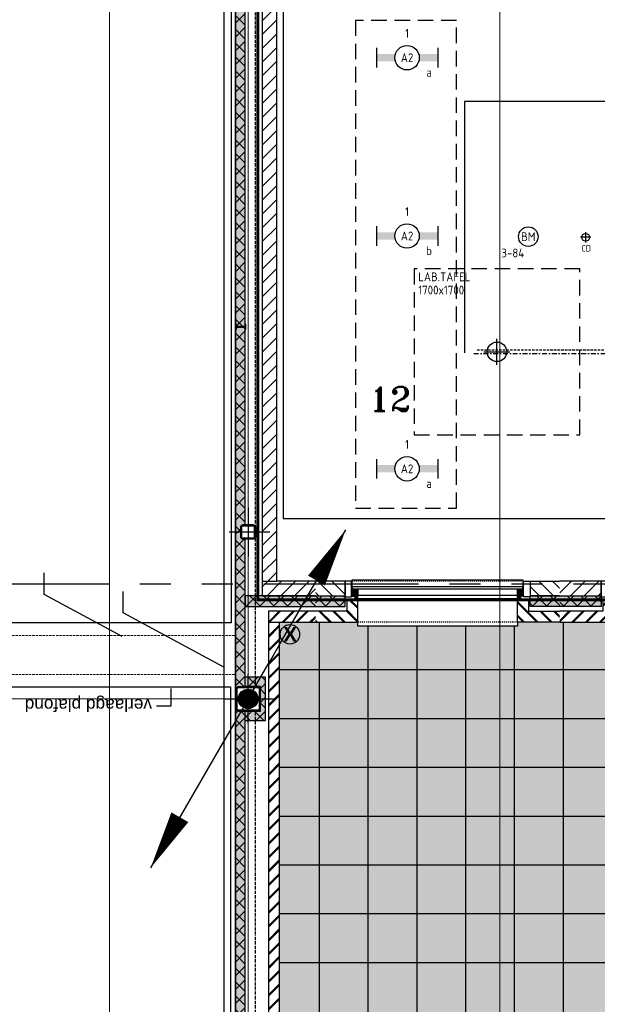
# Model space of a CAD drawing. Header units: millimetres. Extents: x -38031 to 110605, y -30229 to 92226.
# Tile 45 of 194: x -4922 to 999, y 24967 to 35052. Entities that reach past the tile are written whole.
import ezdxf
from ezdxf.enums import TextEntityAlignment as Align

# ---------------------------------------------------------------- set-up
doc = ezdxf.new("R2010")
doc.units = ezdxf.units.MM
doc.header["$LTSCALE"] = 50
doc.set_wipeout_variables(frame=1)
for name, pattern in [('DASHDOTX2', [2, 1, -0.5, 0, -0.5]), ('DASHED', [0.75, 0.5, -0.25]), ('HIDDEN', [9.525, 6.35, -3.175]), ('HIDDEN2', [4.7625, 3.175, -1.5875]), ('PHANTOM', [63.5, 31.75, -6.35, 6.35, -6.35, 6.35, -6.35]), ('STYLE_01', [0.41664, 0.20828, -0.20836]), ('STYLE_02', [0.694425, 0.48607, -0.208355]), ('STYLE_07', [1.875, 0.625, -0.20828, 0.625, -0.20836, 0.06943, -0.13893])]:
    doc.linetypes.add(name, pattern=pattern)
for name, color, linetype in [('AL$1A---_ALGEMEEN', 8, 'Continuous'), ('AL------_MAATV', 200, 'Continuous'), ('AL------_SPARING', 2, 'Continuous'), ('AM$1A---_ARCERING', 8, 'Continuous'), ('AT$1A---_TEKST018', 8, 'Continuous'), ('AT$1A---_TEKST100', 8, 'Continuous'), ('BOUWKUNDIG', 8, 'Continuous'), ('brandscheiding', 5, 'HIDDEN'), ('EB6511--_ATTRIB', 2, 'Continuous'), ('EL6121--', 3, 'Continuous'), ('EL6311--', 3, 'Continuous'), ('EL6511--', 3, 'Continuous'), ('inrichting lab tafels (binas)', 8, 'Continuous'), ('Kastenscheiding', 4, 'PHANTOM'), ('LICHT_TEXT018', 1, 'Continuous'), ('ln-elec -24', 1, 'Continuous'), ('ln-elec220', 7, 'Continuous'), ('ln-elec~~24', 3, 'Continuous'), ('ln-zone31', 7, 'Continuous')]:
    doc.layers.add(name, color=color, linetype=linetype)
doc.layers.add('stramien', color=1, linetype='Continuous', lineweight=15)
doc.styles.add('Arial', font='ARIAL.TTF')
doc.styles.add('Arial (bold)', font='ARIALBD.TTF')
doc.styles.add('BURO-018', font='iso.shx', dxfattribs={"height": 90})
doc.styles.add('ROMANT', font='romant', dxfattribs={"height": 250})
pattern_1 = [(135, (0, 0), (1.41421356, 1.41421356), []), (45, (5.9868, -5.9868), (1.41421356, -1.41421356), [])]
pattern_2 = [(45, (0, 0), (70.7107, -70.7107), []), (45, (7.07, -7.07), (70.7107, -70.7107), [])]
pattern_3 = [(135, (0, 0), (70.7107, 70.7107), []), (45, (299.34, -299.34), (70.7107, -70.7107), [])]
pattern_4 = [(45, (0, 0), (70.7107, -70.7107), [])]
pattern_5 = [(45, (0, 0), (1.41421356, -1.41421356), [])]
pattern_6 = [(45, (0, 0), (1.41421356, -1.41421356), []), (45, (0.1414, -0.1414), (1.41421356, -1.41421356), [])]

# ---------------------------------------------------------------- blocks, each defined once
blk = doc.blocks.new('1115B6630')
at = {"color": 0}
for p, q in [((-6.3, 2), (-6.3, -2)), ((6.3, 2), (6.3, -2))]:
    blk.add_line(p, q, dxfattribs=at)
at = {"color": 0, "linetype": 'Continuous'}
blk.add_circle((0, 0), 2.5, dxfattribs=at)
at = {"color": 0}
for points in [[(-2.5, 0.75), (-6.3, 0.75), (-2.5, -0.75), (-6.3, -0.75)], [(2.5, 0.75), (6.3, 0.75), (2.5, -0.75), (6.3, -0.75)]]:
    blk.add_solid(points, dxfattribs=at)
at = {"color": 0, "linetype": 'Continuous', "style": 'BURO-018'}
for tag, p in [('E_GKAST', (0, 8)), ('E_GROEP', (0, 5)), ('E_SGROEP', (4.5, 5)), ('E_ARMCODE', (0, 0)), ('E_SLET', (4.5, -3))]:
    blk.add_attdef(tag, text='', height=1.8, dxfattribs=at).set_placement(p, align=Align.MIDDLE)
blk = doc.blocks.new('E00170')
at = {"color": 0, "linetype": 'Continuous'}
for q in [(5, 8.66), (-5, -8.66)]:
    blk.add_line((0, 0), q, dxfattribs=at)
for points in [[(5, 8.66, 0, 1, 0), (3.5, 6.062, 1, 1, 0)], [(-5, -8.66, 0, 1, 0), (-3.5, -6.062, 1, 1, 0)]]:
    blk.add_lwpolyline(points, format="xyseb", dxfattribs=at)
at = {"color": 0, "const_width": 0.5}
blk.add_lwpolyline([(-0.25, 0, 1), (0.25, 0, 1)], format="xyb", close=True, dxfattribs=at)
at = {"color": 0, "linetype": 'Continuous'}
blk.add_circle((0, 0), 0.5, dxfattribs=at)
blk = doc.blocks.new('Centraaldoos')
at = {"color": 1, "linetype": 'Continuous'}
for p, q in [((-2, 0), (2, 0)), ((0, -2), (0, 2))]:
    blk.add_line(p, q, dxfattribs=at)
at = {"color": 0, "linetype": 'Continuous'}
blk.add_circle((0, 0), 1.5, dxfattribs=at)
at = {"color": 0, "linetype": 'Continuous', "style": 'BURO-018'}
blk.add_attdef('AL_POSNR', text='', height=1.8, dxfattribs=at).set_placement((0, 3), align=Align.CENTER)
at = {"color": 0, "linetype": 'Continuous', "style": 'BURO-018', "flags": 1}
blk.add_attdef('AL_OMS', (0, 0), '', height=1.8, dxfattribs=at)
at = {"layer": 'AL------_MAATV', "style": 'BURO-018'}
blk.add_text('CD', height=2.531, rotation=180, dxfattribs=at).set_placement((1.61, 5.48))
blk = doc.blocks.new('SparingRond1')
at = {"color": 1, "linetype": 'Continuous'}
for p, q in [((0, -2), (0, 2)), ((-2, 0), (2, 0))]:
    blk.add_line(p, q, dxfattribs=at)
at = {"color": 0, "linetype": 'Continuous'}
blk.add_circle((0, 0), 1.5, dxfattribs=at)
at = {"color": 0, "linetype": 'Continuous', "style": 'BURO-018'}
blk.add_attdef('AL_POSNR', text='', height=1.8, dxfattribs=at).set_placement((0, 3), align=Align.CENTER)
at = {"color": 0, "linetype": 'Continuous', "style": 'BURO-018', "flags": 1}
blk.add_attdef('AL_OMS', (0, 0), '', height=1.8, dxfattribs=at)
blk = doc.blocks.new('E00123')
at = {"color": 0, "linetype": 'Continuous'}
blk.add_circle((0, 0), 2, dxfattribs=at)
at = {"color": 0, "linetype": 'Continuous', "style": 'BURO-018'}
for tag, p in [('E_TEXT1', (0, 4.5)), ('E_TEXT2', (0, 0))]:
    blk.add_attdef(tag, text='', height=1.8, dxfattribs=at).set_placement(p, align=Align.MIDDLE)
at = {"color": 0, "linetype": 'Continuous', "style": 'BURO-018', "flags": 1}
blk.add_attdef('E_MATCODE', (0, 0), '', height=1.8, dxfattribs=at)
blk = doc.blocks.new('Group-18')
at = {"layer": 'AL$1A---_ALGEMEEN', "color": 9}
for p, q in [((-58213.5, 305), (-58213.5, -11665)), ((-57713.5, 305), (-57713.5, -11665)), ((-57213.5, 305), (-57213.5, -11665)), ((-56713.5, 305), (-56713.5, -11665)), ((-56213.5, 305), (-56213.5, -11665)), ((-55713.5, 305), (-55713.5, -11665)), ((-58621, -180), (-46806, -180)), ((-58621, -680), (-46806, -680)), ((-58621, -1180), (-46806, -1180)), ((-58621, -1680), (-46806, -1680)), ((-58621, -2180), (-46806, -2180)), ((-58621, -2680), (-46806, -2680)), ((-58621, -3180), (-46806, -3180))]:
    blk.add_line(p, q, dxfattribs=at)
blk.add_solid([(-58621, -11665), (-58621, 305), (-46806, -11665), (-46806, 305)], dxfattribs=at)
blk = doc.blocks.new('zijdetail kozijn 2kops')
at = {"color": 0}
blk.add_wipeout([(-63, 420), (-130, 420), (-130, 262), (-63, 262)], dxfattribs=at).dxf.layer = 'AL$1A---_ALGEMEEN'
at = {"layer": 'AM$1A---_ARCERING', "linetype": 'Continuous', "lineweight": 0}
blk.add_hatch(color=256, dxfattribs=at).paths.add_polyline_path([(-54, 338), (-54, 366), (-56, 366), (-56, 266), (-31, 266), (-31, 243), (0, 243), (0, 338), (-22, 338)])
at = {"layer": 'AL$1A---_ALGEMEEN', "color": 0}
for points in [[(-63, 420), (-130, 420), (-130, 262), (-63, 262)], [(-54, 338), (-54, 366), (-56, 366), (-56, 266), (-31, 266), (-31, 243), (0, 243), (0, 338), (-22, 338)]]:
    blk.add_lwpolyline(points, close=True, dxfattribs=at)
blk = doc.blocks.new('31x_alu-1e-mk106c-p')
at = {"layer": 'AL$1A---_ALGEMEEN', "color": 0, "linetype": 'STYLE_01'}
blk.add_line((-420, 1700), (-420, -63), dxfattribs=at)
at = {"layer": 'AL$1A---_ALGEMEEN', "color": 0}
blk.add_lwpolyline([(-435, 1693), (-338, 1693), (-338, -56), (-435, -56)], close=True, dxfattribs=at)
at = {"layer": 'AL$1A---_ALGEMEEN', "color": 0, "rotation": 90}
blk.add_blockref('zijdetail kozijn 2kops', (0, 0), dxfattribs=at)
at = {"color": 0}
blk.add_wipeout([(-243, 1637), (40, 1637), (40, 0), (-243, 0)], dxfattribs=at).dxf.layer = 'AL$1A---_ALGEMEEN'
at = {"layer": 'AL$1A---_ALGEMEEN', "color": 0}
blk.add_lwpolyline([(-243, 1637), (40, 1637), (40, 0), (-243, 0)], close=True, dxfattribs=at)
at = {"color": 0}
blk.add_wipeout([(-113, -113), (-113, -434), (0, -434), (0, -113), (0, 0), (-238, 0), (-238, -113), (-114, -113)], dxfattribs=at).dxf.layer = 'AL$1A---_ALGEMEEN'
at = {"layer": 'AM$1A---_ARCERING', "linetype": 'Continuous', "lineweight": 5}
h = blk.add_hatch(dxfattribs=at)
h.set_pattern_fill('BAKSTEEN', color=256, style=0, pattern_type=2)
h.set_pattern_definition(pattern_2)
edge = h.paths.add_edge_path()
edge.add_line((-113, -113), (-113, -434))
edge.add_line((-113, -434), (0, -434))
edge.add_line((0, -434), (0, -113))
edge.add_line((0, -113), (0, 0))
edge.add_line((0, 0), (-238, 0))
edge.add_line((-238, 0), (-238, -113))
edge.add_line((-238, -113), (-114, -113))
at = {"layer": 'AM$1A---_ARCERING', "linetype": 'Continuous', "lineweight": 0}
blk.add_hatch(color=256, dxfattribs=at).paths.add_polyline_path([(-160, -130), (-270, -130), (-270, -434), (-160, -434)])
at = {"layer": 'AM$1A---_ARCERING', "linetype": 'Continuous', "lineweight": 5}
h = blk.add_hatch(dxfattribs=at)
h.set_pattern_fill('ISOLATIE', color=256, style=0, pattern_type=2)
h.set_pattern_definition(pattern_3)
h.paths.add_polyline_path([(-160, -130), (-270, -130), (-270, -434), (-160, -434)])
at = {"layer": 'AL$1A---_ALGEMEEN', "color": 0, "linetype": 'STYLE_01'}
blk.add_line((0, 1637), (0, 0), dxfattribs=at)
at = {"layer": 'AL$1A---_ALGEMEEN', "color": 0}
for p, q in [((-160, -434), (-160, -130)), ((-113, -113), (-113, -434))]:
    blk.add_line(p, q, dxfattribs=at)
at = {"layer": 'AL$1A---_ALGEMEEN', "color": 0, "flags": 128}
for points in [[(0, -434), (0, -113), (0, 0), (-238, 0), (-238, -113), (-114, -113)], [(-160, -130), (-270, -130), (-270, -434)]]:
    blk.add_lwpolyline(points, dxfattribs=at)
at = {"color": 0}
for points in [[(-338, 1637), (-338, 0), (-276, 0), (-276, 1637)], [(-420, -130), (-420, -434), (-270, -434), (-270, -130)]]:
    blk.add_wipeout(points, dxfattribs=at).dxf.layer = 'AL$1A---_ALGEMEEN'
at = {"layer": 'AM$1A---_ARCERING', "linetype": 'Continuous', "lineweight": 5}
h = blk.add_hatch(dxfattribs=at)
h.set_pattern_fill('KALKZANDSTEEN', color=256, style=0, pattern_type=2)
h.set_pattern_definition(pattern_4)
h.paths.add_polyline_path([(-420, -130), (-420, -434), (-270, -434), (-270, -130)])
at = {"layer": 'AL$1A---_ALGEMEEN', "color": 0}
for p, q in [((-366, -54), (-366, 1691)), ((-420, -130), (-420, -434))]:
    blk.add_line(p, q, dxfattribs=at)
blk.add_lwpolyline([(-338, 1637), (-338, 0), (-276, 0), (-276, 1637)], close=True, dxfattribs=at)
at = {"layer": 'AL$1A---_ALGEMEEN', "color": 0, "flags": 128}
blk.add_lwpolyline([(-270, -434), (-270, -130), (-420, -130)], dxfattribs=at)
at = {"color": 0}
blk.add_wipeout([(-113, 1750), (-113, 2071), (0, 2071), (0, 1750), (0, 1637), (-238, 1637), (-238, 1750), (-114, 1750)], dxfattribs=at).dxf.layer = 'AL$1A---_ALGEMEEN'
at = {"layer": 'AM$1A---_ARCERING', "linetype": 'Continuous', "lineweight": 0}
blk.add_hatch(color=256, dxfattribs=at).paths.add_polyline_path([(-160, 1767), (-270, 1767), (-270, 2071), (-160, 2071)])
at = {"layer": 'AM$1A---_ARCERING', "linetype": 'Continuous', "lineweight": 5}
h = blk.add_hatch(dxfattribs=at)
h.set_pattern_fill('ISOLATIE', color=256, style=0, pattern_type=2)
h.set_pattern_definition(pattern_3)
h.paths.add_polyline_path([(-160, 1767), (-270, 1767), (-270, 2071), (-160, 2071)])
h = blk.add_hatch(dxfattribs=at)
h.set_pattern_fill('BAKSTEEN', color=256, style=0, pattern_type=2)
h.set_pattern_definition(pattern_2)
edge = h.paths.add_edge_path()
edge.add_line((-113, 1750), (-113, 2071))
edge.add_line((-113, 2071), (0, 2071))
edge.add_line((0, 2071), (0, 1750))
edge.add_line((0, 1750), (0, 1637))
edge.add_line((0, 1637), (-238, 1637))
edge.add_line((-238, 1637), (-238, 1750))
edge.add_line((-238, 1750), (-114, 1750))
at = {"layer": 'AL$1A---_ALGEMEEN', "color": 0}
for p, q in [((-160, 2071), (-160, 1767)), ((-113, 1750), (-113, 2071))]:
    blk.add_line(p, q, dxfattribs=at)
at = {"layer": 'AL$1A---_ALGEMEEN', "color": 0, "flags": 128}
for points in [[(-160, 1767), (-270, 1767), (-270, 2071)], [(0, 2071), (0, 1750), (0, 1637), (-238, 1637), (-238, 1750), (-114, 1750)]]:
    blk.add_lwpolyline(points, dxfattribs=at)
at = {"color": 0}
blk.add_wipeout([(-420, 1767), (-420, 2071), (-270, 2071), (-270, 1767)], dxfattribs=at).dxf.layer = 'AL$1A---_ALGEMEEN'
at = {"layer": 'AM$1A---_ARCERING', "linetype": 'Continuous', "lineweight": 5}
h = blk.add_hatch(dxfattribs=at)
h.set_pattern_fill('KALKZANDSTEEN', color=256, style=0, pattern_type=2)
h.set_pattern_definition(pattern_4)
h.paths.add_polyline_path([(-420, 1767), (-420, 2071), (-270, 2071), (-270, 1767)])
at = {"layer": 'AL$1A---_ALGEMEEN', "color": 0}
blk.add_line((-420, 1767), (-420, 2071), dxfattribs=at)
at = {"layer": 'AL$1A---_ALGEMEEN', "color": 0, "flags": 128}
blk.add_lwpolyline([(-270, 2071), (-270, 1767), (-420, 1767)], dxfattribs=at)
at = {"layer": 'AL$1A---_ALGEMEEN', "color": 0, "xscale": -1, "rotation": 90}
blk.add_blockref('zijdetail kozijn 2kops', (0, 1637), dxfattribs=at)
blk = doc.blocks.new('txt 1_100 verlaagd plafond')
at = {"layer": 'AL$1A---_ALGEMEEN', "color": 0}
for p, q in [((-1830, 0), (-1830, 183)), ((-1830, 183), (-1680, 183))]:
    blk.add_line(p, q, dxfattribs=at)
blk.add_solid([(-1830, 0), (-1837, 25), (-1823, 25)], dxfattribs=at)
at = {"layer": 'AT$1A---_TEKST100', "insert": (-983, 236), "char_height": 126.27, "attachment_point": 2, "line_spacing_factor": 0.967741, "style": 'Arial'}
blk.add_mtext('{\\C256;\\lverlaagd plafond}', dxfattribs=at)
blk = doc.blocks.new('31x_alu-mk 143a-p')
at = {"layer": 'AL$1A---_ALGEMEEN', "color": 0}
for p, q in [((-420, 1801), (-420, -164)), ((-243, 1637), (-243, 0)), ((0, 1637), (0, 0))]:
    blk.add_line(p, q, dxfattribs=at)
at = {"color": 0}
blk.add_wipeout([(-276, 1637), (-276, -46), (-338, -46), (-338, 1637)], dxfattribs=at).dxf.layer = 'AL$1A---_ALGEMEEN'
at = {"layer": 'AM$1A---_ARCERING', "linetype": 'Continuous', "lineweight": 0}
for points in [[(-276, 705), (-276, 637), (-338, 637), (-338, 705)], [(-276, 637), (-276, 559), (-338, 559), (-338, 637)]]:
    blk.add_hatch(color=256, dxfattribs=at).paths.add_polyline_path(points)
at = {"layer": 'AL$1A---_ALGEMEEN', "color": 0}
blk.add_line((-276, 1573), (624, 1573), dxfattribs=at)
for points in [[(-276, 1637), (-276, -46), (-338, -46), (-338, 1637)], [(-276, 705), (-276, 637), (-338, 637), (-338, 705)], [(-276, 637), (-276, 559), (-338, 559), (-338, 637)]]:
    blk.add_lwpolyline(points, close=True, dxfattribs=at)
blk.add_arc((-276, 1598), 900, 270, 358.4, dxfattribs=at)
at = {"color": 0}
for points in [[(-238, 1637), (-238, 1750), (-113, 1750), (-113, 2191), (0, 2191), (0, 1637)], [(-238, 0), (-238, -113), (-113, -113), (-113, -554), (0, -554), (0, 0)]]:
    blk.add_wipeout(points, dxfattribs=at).dxf.layer = 'AL$1A---_ALGEMEEN'
at = {"layer": 'AM$1A---_ARCERING', "linetype": 'Continuous', "lineweight": 0}
for points in [[(-160, 1767), (-160, 2191), (-270, 2191), (-270, 1767)], [(-160, -130), (-160, -554), (-270, -554), (-270, -130)]]:
    blk.add_hatch(color=256, dxfattribs=at).paths.add_polyline_path(points)
at = {"layer": 'AM$1A---_ARCERING', "linetype": 'Continuous', "lineweight": 5}
h = blk.add_hatch(dxfattribs=at)
h.set_pattern_fill('ISOLATIE', color=256, style=0, pattern_type=2)
h.set_pattern_definition(pattern_3)
h.paths.add_polyline_path([(-160, 1767), (-160, 2191), (-270, 2191), (-270, 1767)])
h = blk.add_hatch(dxfattribs=at)
h.set_pattern_fill('BAKSTEEN', color=256, style=0, pattern_type=2)
h.set_pattern_definition(pattern_2)
h.paths.add_polyline_path([(-238, 1637), (-238, 1750), (-113, 1750), (-113, 2191), (0, 2191), (0, 1637)])
h = blk.add_hatch(dxfattribs=at)
h.set_pattern_fill('BAKSTEEN', color=256, style=0, pattern_type=2)
h.set_pattern_definition(pattern_2)
h.paths.add_polyline_path([(-238, 0), (-238, -113), (-113, -113), (-113, -554), (0, -554), (0, 0)])
h = blk.add_hatch(dxfattribs=at)
h.set_pattern_fill('ISOLATIE', color=256, style=0, pattern_type=2)
h.set_pattern_definition(pattern_3)
h.paths.add_polyline_path([(-160, -130), (-160, -554), (-270, -554), (-270, -130)])
at = {"layer": 'AL$1A---_ALGEMEEN', "color": 0}
for p, q in [((-160, 1767), (-160, 2191)), ((-160, -130), (-160, -554))]:
    blk.add_line(p, q, dxfattribs=at)
at = {"layer": 'AL$1A---_ALGEMEEN', "color": 0, "flags": 128}
for points in [[(-270, 2191), (-270, 1767), (-160, 1767)], [(-238, 1637), (-238, 1750), (-113, 1750), (-113, 2191)], [(0, 2191), (0, 1637), (-238, 1637)], [(-238, 0), (-238, -113), (-113, -113), (-113, -554)], [(0, -554), (0, 0), (-238, 0)], [(-270, -554), (-270, -130), (-160, -130)]]:
    blk.add_lwpolyline(points, dxfattribs=at)
at = {"color": 0}
for points in [[(-420, 1767), (-420, 2191), (-270, 2191), (-270, 1767)], [(-420, -130), (-420, -554), (-270, -554), (-270, -130)]]:
    blk.add_wipeout(points, dxfattribs=at).dxf.layer = 'AL$1A---_ALGEMEEN'
at = {"layer": 'AM$1A---_ARCERING', "linetype": 'Continuous', "lineweight": 5}
h = blk.add_hatch(dxfattribs=at)
h.set_pattern_fill('KALKZANDSTEEN', color=256, style=0, pattern_type=2)
h.set_pattern_definition(pattern_4)
h.paths.add_polyline_path([(-420, 1767), (-420, 2191), (-270, 2191), (-270, 1767)])
h = blk.add_hatch(dxfattribs=at)
h.set_pattern_fill('KALKZANDSTEEN', color=256, style=0, pattern_type=2)
h.set_pattern_definition(pattern_4)
h.paths.add_polyline_path([(-420, -130), (-420, -554), (-270, -554), (-270, -130)])
at = {"layer": 'AL$1A---_ALGEMEEN', "color": 0}
for p, q in [((-420, 1767), (-420, 2191)), ((-420, -130), (-420, -554))]:
    blk.add_line(p, q, dxfattribs=at)
at = {"layer": 'AL$1A---_ALGEMEEN', "color": 0, "flags": 128}
for points in [[(-270, 2191), (-270, 1767), (-420, 1767)], [(-270, -554), (-270, -130), (-420, -130)]]:
    blk.add_lwpolyline(points, dxfattribs=at)
at = {"layer": 'AL$1A---_ALGEMEEN', "color": 0, "xscale": -1, "rotation": 90}
blk.add_blockref('zijdetail kozijn 2kops', (0, 1637), dxfattribs=at)
at = {"layer": 'AL$1A---_ALGEMEEN', "color": 0, "rotation": 90}
blk.add_blockref('zijdetail kozijn 2kops', (0, 0), dxfattribs=at)
at = {"layer": 'AM$1A---_ARCERING', "linetype": 'Continuous', "lineweight": 0}
blk.add_hatch(color=256, dxfattribs=at).paths.add_polyline_path([(-276, 1637), (-276, 1569), (-338, 1569), (-338, 1637)])
at = {"layer": 'AL$1A---_ALGEMEEN', "color": 0}
blk.add_line((-366, -54), (-366, 1691), dxfattribs=at)
blk.add_lwpolyline([(-276, 1637), (-276, 1569), (-338, 1569), (-338, 1637)], close=True, dxfattribs=at)
blk = doc.blocks.new('21x_zaagwerk')
at = {"layer": 'AL$1A---_ALGEMEEN', "color": 0}
blk.add_circle((0, 0), 100, dxfattribs=at)
at = {"layer": 'AT$1A---_TEKST100', "insert": (-68, 74), "char_height": 151.52, "attachment_point": 1, "line_spacing_factor": 0.967741, "style": 'Arial (bold)'}
blk.add_mtext('{\\C256;\\lX}', dxfattribs=at)
blk = doc.blocks.new('Group-146')
at = {"layer": 'AL$1A---_ALGEMEEN', "color": 0, "linetype": 'STYLE_07'}
blk.add_line((-58867, -15739), (-58867, 32098), dxfattribs=at)
blk = doc.blocks.new('Group-147')
at = {"layer": 'AL$1A---_ALGEMEEN', "color": 0}
blk.add_blockref('Group-146', (0, 0), dxfattribs=at)
blk = doc.blocks.new('sk-250')
at = {"color": 0}
blk.add_wipeout([(-115, 115), (115, 115), (115, -118), (-115, -118)], dxfattribs=at).dxf.layer = 'AL$1A---_ALGEMEEN'
at = {"layer": 'AM$1A---_ARCERING', "linetype": 'Continuous', "lineweight": 0}
h = blk.add_hatch(color=256, dxfattribs=at)
edge = h.paths.add_edge_path()
edge.add_line((-100, -125), (100, -125))
edge.add_arc((100, -100), 25, 270, 360)
edge.add_line((125, -100), (125, 100))
edge.add_arc((100, 100), 25, 0, 90)
edge.add_line((100, 125), (-100, 125))
edge.add_arc((-100, 100), 25, 90, 180)
edge.add_line((-125, 100), (-125, -100))
edge.add_arc((-100, -100), 25, 180, 270)
edge = h.paths.add_edge_path(flags=16)
edge.add_line((-100, -115), (100, -115))
edge.add_arc((100, -100), 15, 270, 360)
edge.add_line((115, -100), (115, 100))
edge.add_arc((100, 100), 15, 0, 90)
edge.add_line((100, 115), (-100, 115))
edge.add_arc((-100, 100), 15, 90, 180)
edge.add_line((-115, 100), (-115, -100))
edge.add_arc((-100, -100), 15, 180, 270)
at = {"layer": 'AL$1A---_ALGEMEEN', "color": 0}
for p, q in [((0, 250), (0, -250)), ((-250, 0), (250, 0))]:
    blk.add_line(p, q, dxfattribs=at)
at = {"layer": 'AL$1A---_ALGEMEEN', "color": 0, "flags": 128}
blk.add_lwpolyline([(-100, -125), (100, -125, 0.414214), (125, -100), (125, 100, 0.414214), (100, 125), (-100, 125, 0.414214), (-125, 100), (-125, -100, 0.414214), (-100, -125, 0.414214)], format="xyb", dxfattribs=at)
at = {"layer": 'AL$1A---_ALGEMEEN', "color": 0}
blk.add_lwpolyline([(-115, 115), (115, 115), (115, -118), (-115, -118)], close=True, dxfattribs=at)
at = {"layer": 'AL$1A---_ALGEMEEN', "color": 0, "flags": 128}
blk.add_lwpolyline([(-100, -115), (100, -115, 0.414214), (115, -100), (115, 100, 0.414214), (100, 115), (-100, 115, 0.414214), (-115, 100), (-115, -100, 0.414214)], format="xyb", close=True, dxfattribs=at)
blk = doc.blocks.new('st.k-150')
at = {"color": 0}
blk.add_wipeout([(-65, 64), (68, 64), (68, -69), (-65, -69)], dxfattribs=at).dxf.layer = 'AL$1A---_ALGEMEEN'
at = {"layer": 'AM$1A---_ARCERING', "linetype": 'Continuous', "lineweight": 0}
h = blk.add_hatch(color=256, dxfattribs=at)
edge = h.paths.add_edge_path()
edge.add_line((48, -75), (-48, -75))
edge.add_line((-48, -75), (-50, -75))
edge.add_arc((-50, -50), 25, 180, 270, ccw=False)
edge.add_line((-75, -50), (-75, -48))
edge.add_line((-75, -48), (-75, 48))
edge.add_line((-75, 48), (-75, 50))
edge.add_arc((-50, 50), 25, 90, 180, ccw=False)
edge.add_line((-50, 75), (-48, 75))
edge.add_line((-48, 75), (48, 75))
edge.add_line((48, 75), (50, 75))
edge.add_arc((50, 50), 25, 0, 90, ccw=False)
edge.add_line((75, 50), (75, 48))
edge.add_line((75, 48), (75, -48))
edge.add_line((75, -48), (75, -50))
edge.add_arc((50, -50), 25, -90, 0, ccw=False)
edge.add_line((50, -75), (48, -75))
edge = h.paths.add_edge_path(flags=16)
edge.add_line((48, -64), (-48, -64))
edge.add_line((-48, -64), (-49, -64))
edge.add_arc((-49, -49), 15, 180, 270, ccw=False)
edge.add_line((-64, -49), (-64, -48))
edge.add_line((-64, -48), (-64, 48))
edge.add_line((-64, 48), (-64, 49))
edge.add_arc((-49, 49), 15, 90, 180, ccw=False)
edge.add_line((-49, 64), (-48, 64))
edge.add_line((-48, 64), (48, 64))
edge.add_line((48, 64), (49, 64))
edge.add_arc((49, 49), 15, 0, 90, ccw=False)
edge.add_line((64, 49), (64, 48))
edge.add_line((64, 48), (64, -48))
edge.add_line((64, -48), (64, -49))
edge.add_arc((49, -49), 15, 270, 360, ccw=False)
edge.add_line((49, -64), (48, -64))
at = {"layer": 'AL$1A---_ALGEMEEN', "color": 0}
for p, q in [((0, 192), (0, -223)), ((250, 0), (-250, 0))]:
    blk.add_line(p, q, dxfattribs=at)
at = {"layer": 'AL$1A---_ALGEMEEN', "color": 0, "flags": 128}
blk.add_lwpolyline([(48, -75), (-48, -75), (-50, -75, -0.414214), (-75, -50), (-75, -48), (-75, 48), (-75, 50, -0.414214), (-50, 75), (-48, 75), (48, 75), (50, 75, -0.414214), (75, 50), (75, 48), (75, -48), (75, -50, -0.414214), (50, -75), (48, -75)], format="xyb", dxfattribs=at)
blk.add_lwpolyline([(48, -64), (-48, -64), (-49, -64, -0.414214), (-64, -49), (-64, -48), (-64, 48), (-64, 49, -0.414214), (-49, 64), (-48, 64), (48, 64), (49, 64, -0.414214), (64, 49), (64, 48), (64, -48), (64, -49, -0.414214), (49, -64)], format="xyb", close=True, dxfattribs=at)
blk = doc.blocks.new('staalprofiel IPE-1')
at = {"layer": 'AM$1A---_ARCERING', "linetype": 'Continuous', "lineweight": 0}
h = blk.add_hatch(color=256, dxfattribs=at)
edge = h.paths.add_edge_path()
edge.add_line((27.5, -44.3), (9.05, -44.3))
edge.add_arc((9.05, -37.3), 7, 180, 270, ccw=False)
edge.add_line((2.05, -37.3), (2.05, 37.3))
edge.add_arc((9.05, 37.3), 7, 90, 180, ccw=False)
edge.add_line((9.05, 44.3), (27.5, 44.3))
edge.add_line((27.5, 44.3), (27.5, 50))
edge.add_line((27.5, 50), (-27.5, 50))
edge.add_line((-27.5, 50), (-27.5, 44.3))
edge.add_line((-27.5, 44.3), (-9.05, 44.3))
edge.add_arc((-9.05, 37.3), 7, 0, 90, ccw=False)
edge.add_line((-2.05, 37.3), (-2.05, -37.3))
edge.add_arc((-9.05, -37.3), 7, -90, 0, ccw=False)
edge.add_line((-9.05, -44.3), (-27.5, -44.3))
edge.add_line((-27.5, -44.3), (-27.5, -50))
edge.add_line((-27.5, -50), (27.5, -50))
edge.add_line((27.5, -50), (27.5, -44.3))
at = {"layer": 'AL$1A---_ALGEMEEN', "color": 0, "flags": 128}
blk.add_lwpolyline([(27.5, -44.3), (9.05, -44.3, -0.41421356), (2.05, -37.3), (2.05, 37.3, -0.41421356), (9.05, 44.3), (27.5, 44.3), (27.5, 50), (-27.5, 50), (-27.5, 44.3), (-9.05, 44.3, -0.41421356), (-2.05, 37.3), (-2.05, -37.3, -0.41421356), (-9.05, -44.3), (-27.5, -44.3), (-27.5, -50), (27.5, -50)], format="xyb", close=True, dxfattribs=at)
blk = doc.blocks.new('IPE 100')
at = {"layer": 'AL$1A---_ALGEMEEN', "color": 0}
blk.add_blockref('staalprofiel IPE-1', (0, 50), dxfattribs=at)
blk = doc.blocks.new('C2_28_1')
at = {"layer": 'AL$1A---_ALGEMEEN', "color": 0}
for name, p in [('sk-250', (30071, -1711)), ('st.k-150', (31781, -1710)), ('IPE 100', (33882, -1686))]:
    blk.add_blockref(name, p, dxfattribs=at)
blk = doc.blocks.new('Group-149')
at = {"layer": 'AL$1A---_ALGEMEEN', "color": 0, "linetype": 'STYLE_02', "lineweight": 15}
for p, q in [((-87264, 170), (-59064, 170)), ((-87264, -230), (-59064, -230))]:
    blk.add_line(p, q, dxfattribs=at)
blk = doc.blocks.new('200254 W 211 30-06-2008')
at = {"layer": 'AM$1A---_ARCERING', "linetype": 'Continuous', "lineweight": 0}
blk.add_hatch(color=256, dxfattribs=at).paths.add_polyline_path([(18982.55, 4030.55), (18986.65, 4030.55), (18986.65, 4039.55), (18982.55, 4039.55), (18982.55, 4184.96), (18980.55, 4184.96), (18980.55, 4037.55), (18982.55, 4037.55), (18985.65, 4037.55), (18985.65, 4035.05), (18985.65, 4032.55), (18982.55, 4032.55), (18980.55, 4032.55), (18980.55, 3275.56), (18982.55, 3275.56)])
at = {"layer": 'AM$1A---_ARCERING', "linetype": 'Continuous', "lineweight": 5}
h = blk.add_hatch(dxfattribs=at)
h.set_pattern_fill('ISOLATIE', color=256, style=0, pattern_type=2)
h.set_pattern_definition(pattern_1)
h.paths.add_polyline_path([(18982.55, 4030.55), (18986.65, 4030.55), (18986.65, 4039.55), (18982.55, 4039.55), (18982.55, 4184.96), (18980.55, 4184.96), (18980.55, 4037.55), (18982.55, 4037.55), (18985.65, 4037.55), (18985.65, 4035.05), (18985.65, 4032.55), (18982.55, 4032.55), (18980.55, 4032.55), (18980.55, 3275.56), (18982.55, 3275.56)])
at = {"layer": 'AL$1A---_ALGEMEEN'}
for points in [[(18982.55, 4030.55), (18986.65, 4030.55), (18986.65, 4039.55), (18982.55, 4039.55), (18982.55, 4184.96), (18980.55, 4184.96), (18980.55, 4037.55), (18982.55, 4037.55), (18985.65, 4037.55), (18985.65, 4035.05), (18985.65, 4032.55), (18982.55, 4032.55), (18980.55, 4032.55), (18980.55, 3275.56), (18982.55, 3275.56)], [(18990.33, 3727.8), (18990.33, 3614.8), (19230.23, 3614.8), (19230.23, 3739.35), (19240.95, 3739.35), (19240.95, 3733.45), (19333.67, 3733.45), (19333.67, 3864.6), (19331.13, 3864.6), (19331.13, 3882.18), (19333.67, 3882.18), (19333.67, 3931.55), (18989.9, 3931.55), (18989.9, 3823.95), (19198.15, 3823.95), (19198.15, 3727.8)]]:
    blk.add_lwpolyline(points, close=True, dxfattribs=at)
at = {"layer": 'AL$1A---_ALGEMEEN', "xscale": 0.02, "yscale": 0.02, "zscale": 0.02}
blk.add_blockref('Group-18', (20161.97, 3587.45), dxfattribs=at)
at = {"layer": 'AL$1A---_ALGEMEEN', "xscale": 0.02, "yscale": 0.02, "zscale": 0.02, "rotation": 270}
blk.add_blockref('31x_alu-1e-mk106c-p', (19005.61, 3593.55), dxfattribs=at)
for points in [[(18978.15, 3276.33), (18980.55, 3276.33), (18980.55, 4184.86), (18978.15, 4184.86), (18978.15, 4182.46)], [(18987.29, 3354.11), (18989.55, 3354.11), (18989.55, 3593.91), (18987.29, 3593.91)]]:
    blk.add_wipeout(points).dxf.layer = 'AL$1A---_ALGEMEEN'
at = {"layer": 'AM$1A---_ARCERING', "linetype": 'Continuous', "lineweight": 5}
h = blk.add_hatch(dxfattribs=at)
h.set_pattern_fill('BAKSTEEN', color=256, style=0, pattern_type=2)
h.set_pattern_definition(pattern_6)
h.paths.add_polyline_path([(18987.29, 3354.11), (18989.55, 3354.11), (18989.55, 3593.91), (18987.29, 3593.91)])
at = {"layer": 'AL$1A---_ALGEMEEN'}
for points in [[(18978.15, 3276.33), (18980.55, 3276.33), (18980.55, 4184.86), (18978.15, 4184.86), (18978.15, 4182.46)], [(18987.29, 3354.11), (18989.55, 3354.11), (18989.55, 3593.91), (18987.29, 3593.91)]]:
    blk.add_lwpolyline(points, close=True, dxfattribs=at)
at = {"layer": 'stramien', "linetype": 'STYLE_07', "ltscale": 50}
blk.add_line((19034.75, 2695.43), (19034.75, 4240.03), dxfattribs=at)
at = {"layer": 'AL$1A---_ALGEMEEN', "xscale": -0.02, "yscale": 0.02, "zscale": 0.02, "rotation": 90.00000000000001}
blk.add_blockref('31x_alu-mk 143a-p', (19090.85, 3593.55), dxfattribs=at)
blk.add_wipeout([(18986.05, 3598.95), (18996.93, 3598.95), (18996.93, 3601.95), (18986.05, 3601.95)]).dxf.layer = 'AL$1A---_ALGEMEEN'
at = {"layer": 'AM$1A---_ARCERING', "linetype": 'Continuous', "lineweight": 5}
h = blk.add_hatch(dxfattribs=at)
h.set_pattern_fill('KALKZANDSTEEN', color=256, style=0, pattern_type=2)
h.set_pattern_definition(pattern_5)
h.paths.add_polyline_path([(18986.05, 3598.95), (18996.93, 3598.95), (18996.93, 3601.95), (18986.05, 3601.95)])
at = {"layer": 'AL$1A---_ALGEMEEN'}
blk.add_line((18986.05, 3598.95), (18996.93, 3598.95), dxfattribs=at)
at = {"layer": 'AL$1A---_ALGEMEEN', "flags": 128}
blk.add_lwpolyline([(18996.93, 3601.95), (18986.05, 3601.95), (18986.05, 3598.95)], dxfattribs=at)
blk.add_wipeout([(18366.25, 2969.95), (18366.25, 3280.25), (18406.25, 3280.25), (18406.25, 4193.96), (18984.55, 4193.96), (18984.55, 4191.7), (18408.51, 4191.7), (18408.51, 3277.99), (18368.55, 3277.99), (18368.55, 2972.21), (18951.67, 2972.21), (18951.67, 2969.95)]).dxf.layer = 'AL$1A---_ALGEMEEN'
at = {"layer": 'AM$1A---_ARCERING', "linetype": 'Continuous', "lineweight": 0}
for points in [[(18982.55, 3596.75), (18996.93, 3596.75), (18996.93, 3598.95), (18982.55, 3598.95)], [(18982.55, 3582.36), (18986.65, 3582.36), (18986.65, 3573.36), (18982.55, 3573.36), (18982.55, 3575.36), (18985.65, 3575.36), (18985.65, 3580.36), (18982.55, 3580.36)]]:
    blk.add_hatch(color=256, dxfattribs=at).paths.add_polyline_path(points)
at = {"layer": 'AM$1A---_ARCERING', "linetype": 'Continuous', "lineweight": 5}
h = blk.add_hatch(dxfattribs=at)
h.set_pattern_fill('ISOLATIE', color=256, style=0, pattern_type=2)
h.set_pattern_definition(pattern_1)
h.paths.add_polyline_path([(18982.55, 3596.75), (18996.93, 3596.75), (18996.93, 3598.95), (18982.55, 3598.95)])
h = blk.add_hatch(dxfattribs=at)
h.set_pattern_fill('ISOLATIE', color=256, style=0, pattern_type=2)
h.set_pattern_definition(pattern_1)
h.paths.add_polyline_path([(18982.55, 3582.36), (18986.65, 3582.36), (18986.65, 3573.36), (18982.55, 3573.36), (18982.55, 3575.36), (18985.65, 3575.36), (18985.65, 3580.36), (18982.55, 3580.36)])
at = {"layer": 'AL$1A---_ALGEMEEN'}
blk.add_line((18982.55, 3596.75), (18996.93, 3596.75), dxfattribs=at)
for points in [[(18434.85, 3870.15), (18979.68, 3870.15), (18979.68, 3593.45), (18434.85, 3593.45)], [(18982.55, 3582.36), (18986.65, 3582.36), (18986.65, 3573.36), (18982.55, 3573.36), (18982.55, 3575.36), (18985.65, 3575.36), (18985.65, 3580.36), (18982.55, 3580.36)], [(18434.85, 3580.35), (18979.55, 3580.35), (18979.55, 3277.7), (18434.85, 3277.7)]]:
    blk.add_lwpolyline(points, close=True, dxfattribs=at)
at = {"layer": 'AL$1A---_ALGEMEEN', "flags": 128}
blk.add_lwpolyline([(18996.93, 3598.95), (18982.55, 3598.95), (18982.55, 3596.75)], dxfattribs=at)
at = {"layer": 'AL$1A---_ALGEMEEN', "xscale": 0.02, "yscale": 0.02, "zscale": 0.02}
blk.add_blockref('Group-147', (20161.97, 3587.45), dxfattribs=at)
at = {"layer": 'AL$1A---_ALGEMEEN', "xscale": 0.02, "yscale": 0.02, "zscale": 0.02, "rotation": 180}
blk.add_blockref('txt 1_100 verlaagd plafond', (18930.73, 3579.99), dxfattribs=at)
for points in [[(18989.05, 3601.95), (18989.05, 3945.35), (18986.05, 3945.35), (18986.05, 3941.17), (18986.05, 3938.39), (18986.05, 3601.95)], [(18987.29, 3593.55), (18996.93, 3593.55), (18996.93, 3595.81), (18987.29, 3595.81)]]:
    blk.add_wipeout(points).dxf.layer = 'AL$1A---_ALGEMEEN'
at = {"layer": 'AM$1A---_ARCERING', "linetype": 'Continuous', "lineweight": 5}
h = blk.add_hatch(dxfattribs=at)
h.set_pattern_fill('KALKZANDSTEEN', color=256, style=0, pattern_type=2)
h.set_pattern_definition(pattern_5)
h.paths.add_polyline_path([(18989.05, 3601.95), (18989.05, 3945.35), (18986.05, 3945.35), (18986.05, 3941.17), (18986.05, 3938.39), (18986.05, 3601.95)])
h = blk.add_hatch(dxfattribs=at)
h.set_pattern_fill('BAKSTEEN', color=256, style=0, pattern_type=2)
h.set_pattern_definition(pattern_6)
h.paths.add_polyline_path([(18987.29, 3593.55), (18996.93, 3593.55), (18996.93, 3595.81), (18987.29, 3595.81)])
at = {"layer": 'AL$1A---_ALGEMEEN'}
for p, q in [((18989.05, 3601.95), (18989.05, 3945.35)), ((18987.29, 3593.55), (18996.93, 3593.55))]:
    blk.add_line(p, q, dxfattribs=at)
at = {"layer": 'AL$1A---_ALGEMEEN', "flags": 128}
for points in [[(18986.05, 3945.35), (18986.05, 3941.17), (18986.05, 3938.39), (18986.05, 3601.95), (18989.05, 3601.95)], [(18996.93, 3595.81), (18987.29, 3595.81), (18987.29, 3593.55)]]:
    blk.add_lwpolyline(points, dxfattribs=at)
at = {"layer": 'AL$1A---_ALGEMEEN', "xscale": 0.02, "yscale": 0.02, "zscale": 0.02}
blk.add_blockref('21x_zaagwerk', (18991.71, 3591.09), dxfattribs=at)
at = {"layer": 'AL$1A---_ALGEMEEN', "xscale": 0.02, "yscale": 0.02, "zscale": 0.02, "rotation": 90}
blk.add_blockref('C2_28_1', (18948.93, 2976.43), dxfattribs=at)
at = {"layer": 'AT$1A---_TEKST018'}
for points in [[(18957.34, 3590.66), (18941.36, 3599.26), (18941.36, 3603.67)], [(18978.15, 3584.38), (18957.56, 3595.46), (18957.56, 3599.87)]]:
    blk.add_lwpolyline(points, dxfattribs=at)
at = {"layer": 'stramien', "linetype": 'STYLE_07', "ltscale": 50}
for p, q in [((18954.75, 2715.95), (18954.75, 4240.03)), ((18274.75, 3577.85), (18988.75, 3577.85))]:
    blk.add_line(p, q, dxfattribs=at)
at = {"layer": 'stramien'}
blk.add_line((18983.15, 3258.45), (18983.15, 4240.03), dxfattribs=at)
at = {"layer": 'AL$1A---_ALGEMEEN', "xscale": 0.02, "yscale": 0.02, "zscale": 0.02}
blk.add_blockref('Group-149', (20161.97, 3587.45), dxfattribs=at)

msp = doc.modelspace()

# ---------------------------------------------------------------- block references
at = {"layer": 'BOUWKUNDIG', "xscale": 50, "yscale": 50, "zscale": 50}
msp.add_blockref('200254 W 211 30-06-2008', (-951737.5, -150797.3), dxfattribs=at)

# ---------------------------------------------------------------- next in the draw order: linework, layer by layer
at = {"layer": 'brandscheiding', "const_width": 30}
msp.add_lwpolyline([(15050, 46590), (-2480, 46590), (-2480, 29110), (9780, 29110), (9780, 16720), (-2690, 16720), (-2690, 12840), (-4290, 12840), (-4290, -630), (27516.7, 2979.6)], dxfattribs=at)
at = {"layer": 'inrichting lab tafels (binas)', "linetype": 'HIDDEN2'}
msp.add_lwpolyline([(-880, 30800), (820, 30800), (820, 32500), (-880, 32500)], close=True, dxfattribs=at)
at = {"layer": 'Kastenscheiding'}
msp.add_line((15042.5, 29271.8), (-5547.2, 29271.8), dxfattribs=at)
at = {"layer": 'LICHT_TEXT018', "linetype": 'HIDDEN2'}
msp.add_lwpolyline([(-1481, 30049.9), (-444.3, 30049.9), (-444.3, 35044.2), (-1481, 35044.2)], close=True, dxfattribs=at)
at = {"layer": 'ln-elec -24', "linetype": 'DASHDOTX2'}
msp.add_line((-267.8, 31631.9), (6038.9, 31631.9), dxfattribs=at)
at = {"layer": 'ln-elec220', "color": 4}
for p, q in [((6283.1, 34214.8), (-362.4, 34214.8)), ((-362.4, 34214.8), (-362.4, 31639.4))]:
    msp.add_line(p, q, dxfattribs=at)
at = {"layer": 'ln-elec~~24', "linetype": 'DASHED'}
msp.add_line((-232.6, 31670.2), (6019.6, 31670.2), dxfattribs=at)

# ---------------------------------------------------------------- next in the draw order: block references
at = {"layer": 'AL------_SPARING', "xscale": 26.66666666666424, "yscale": 26.66666666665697, "zscale": 26.66666666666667, "rotation": 180}
msp.add_blockref('Centraaldoos', (879.2, 32823.7), dxfattribs=at)
at = {"layer": 'AL------_SPARING', "xscale": 66.66666666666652, "yscale": 66.66666666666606, "zscale": 66.66666666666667}
msp.add_blockref('SparingRond1', (-30, 31650), dxfattribs=at)
at = {"layer": 'EL6121--', "xscale": 200, "yscale": 200, "zscale": 200}
msp.add_blockref('E00170', (-2580, 28095), dxfattribs=at)
at = {"layer": 'EL6311--'}
ref = msp.add_blockref('1115B6630', (-951, 34662.8), dxfattribs=dict(at, xscale=50, yscale=50, zscale=50))
ref.add_attrib('E_ARMCODE', 'A2', dxfattribs={"layer": '0', "color": 1, "linetype": 'Continuous', "height": 90, "style": 'BURO-018'}).set_placement((-951, 34662.8), align=Align.MIDDLE)
ref.add_attrib('E_SLET', 'a', dxfattribs={"layer": '0', "color": 1, "linetype": 'Continuous', "height": 90, "style": 'BURO-018'}).set_placement((-726, 34512.8), align=Align.MIDDLE)
ref.add_attrib('E_GROEP', '1', dxfattribs={"layer": '0', "color": 1, "linetype": 'Continuous', "height": 90, "style": 'BURO-018'}).set_placement((-951, 34912.8), align=Align.MIDDLE)
ref = msp.add_blockref('1115B6630', (-951, 32836.5), dxfattribs=dict(at, xscale=50, yscale=50, zscale=50))
ref.add_attrib('E_ARMCODE', 'A2', dxfattribs={"layer": '0', "color": 1, "linetype": 'Continuous', "height": 90, "style": 'BURO-018'}).set_placement((-951, 32836.5), align=Align.MIDDLE)
ref.add_attrib('E_SLET', 'b', dxfattribs={"layer": '0', "color": 1, "linetype": 'Continuous', "height": 90, "style": 'BURO-018'}).set_placement((-726, 32686.5), align=Align.MIDDLE)
ref.add_attrib('E_GROEP', '1', dxfattribs={"layer": '0', "color": 1, "linetype": 'Continuous', "height": 90, "style": 'BURO-018'}).set_placement((-951, 33086.5), align=Align.MIDDLE)
ref = msp.add_blockref('1115B6630', (-951, 30452), dxfattribs=dict(at, xscale=50, yscale=50, zscale=50))
ref.add_attrib('E_ARMCODE', 'A2', dxfattribs={"layer": '0', "color": 1, "linetype": 'Continuous', "height": 90, "style": 'BURO-018'}).set_placement((-951, 30452), align=Align.MIDDLE)
ref.add_attrib('E_SLET', 'a', dxfattribs={"layer": '0', "color": 1, "linetype": 'Continuous', "height": 90, "style": 'BURO-018'}).set_placement((-726, 30302), align=Align.MIDDLE)
ref.add_attrib('E_GROEP', '1', dxfattribs={"layer": '0', "color": 1, "linetype": 'Continuous', "height": 90, "style": 'BURO-018'}).set_placement((-951, 30702), align=Align.MIDDLE)
at = {"layer": 'EL6511--'}
ref = msp.add_blockref('E00123', (291.5, 32830.1), dxfattribs=dict(at, xscale=50, yscale=50, zscale=50))
ref.add_attrib('E_TEXT2', 'BM', dxfattribs={"layer": 'EB6511--_ATTRIB', "color": 1, "linetype": 'Continuous', "height": 90, "style": 'BURO-018'}).set_placement((291.5, 32830.1), align=Align.MIDDLE)
ref.add_attrib('E_TEXT1', '3-84', dxfattribs={"layer": 'EB6511--_ATTRIB', "color": 1, "linetype": 'Continuous', "height": 90, "style": 'BURO-018'}).set_placement((132.6, 32662.8), align=Align.MIDDLE)

# ---------------------------------------------------------------- next in the draw order: texts
at = {"layer": 'inrichting lab tafels (binas)', "style": 'BURO-018'}
for s, p in [('LAB.TAFEL', (-836.7, 32373)), ('1700x1700', (-836.7, 32238))]:
    msp.add_text(s, height=90, dxfattribs=at).set_placement(p)
at = {"layer": 'ln-zone31', "color": 3, "style": 'ROMANT'}
msp.add_text('12', height=250, dxfattribs=at).set_placement((-1339, 31040.9))

doc.saveas('drawing.dxf')
